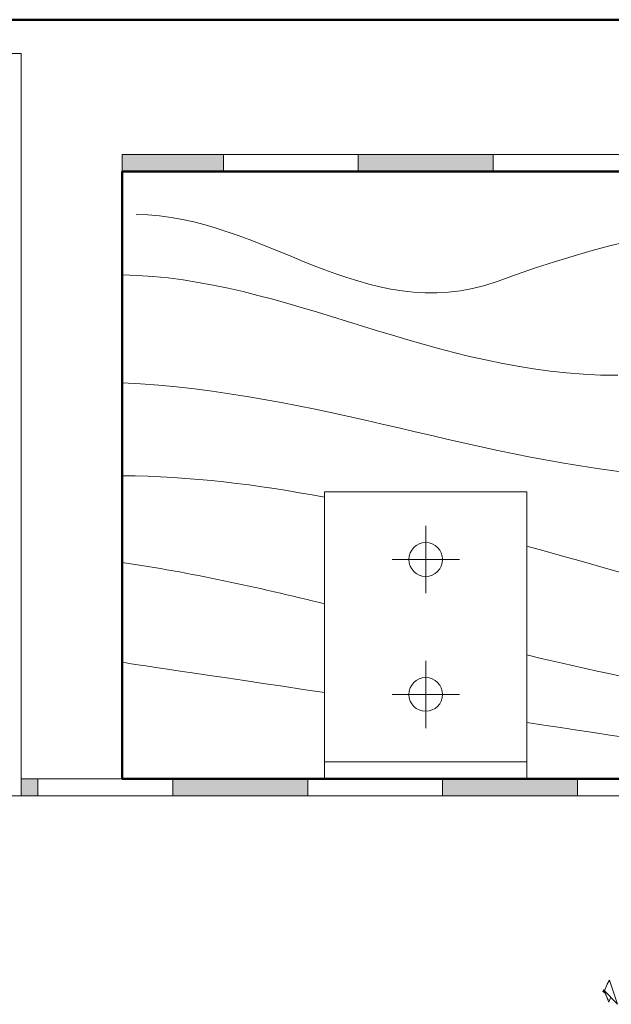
# Model space of a CAD drawing. Header units: millimetres. Extents: x 5545 to 136433, y -146986 to -36607.
# Tile 124 of 159: x 38492 to 38562, y -50566 to -50450. Entities that reach past the tile are written whole.
import ezdxf

# ---------------------------------------------------------------- set-up
doc = ezdxf.new("R2010")
doc.units = ezdxf.units.MM
doc.header["$LTSCALE"] = 8
for name, color, linetype, lineweight in [('_RIGIPS AKCESORIA', 7, 'Continuous', 5), ('Cieńka', 7, 'Continuous', 9), ('GRUBA', 74, 'Continuous', 50), ('Izolacja', 7, 'Continuous', 9), ('SZRAF', 21, 'Continuous', 9)]:
    doc.layers.add(name, color=color, linetype=linetype, lineweight=lineweight)

msp = doc.modelspace()

# ---------------------------------------------------------------- hatches: boundary and pattern name
at = {"layer": 'Izolacja'}
h = msp.add_hatch(color=250, dxfattribs=at)
h.dxf.hatch_style = 1
h.paths.add_polyline_path([(38547.74, -50465.527), (38531.74, -50465.527), (38531.74, -50467.527), (38547.74, -50467.527)])
h.paths.add_polyline_path([(38515.74, -50465.527), (38503.74, -50465.527), (38503.74, -50467.527), (38515.74, -50467.527)])
h.paths.add_polyline_path([(38575.74, -50465.527), (38563.74, -50465.527), (38563.74, -50467.527), (38575.74, -50467.527)])
h = msp.add_hatch(color=250, dxfattribs=at)
h.dxf.hatch_style = 1
h.paths.add_polyline_path([(38493.74, -50539.527), (38491.74, -50539.527), (38491.74, -50541.527), (38493.74, -50541.527)])
h.paths.add_polyline_path([(38525.74, -50539.527), (38509.74, -50539.527), (38509.74, -50541.527), (38525.74, -50541.527)])
h.paths.add_polyline_path([(38557.74, -50539.527), (38541.74, -50539.527), (38541.74, -50541.527), (38557.74, -50541.527)])
h.paths.add_polyline_path([(38575.74, -50539.527), (38573.74, -50539.527), (38573.74, -50541.527), (38575.74, -50541.527), (38575.74, -50541.527)])

# ---------------------------------------------------------------- linework, layer by layer
at = {"layer": '_RIGIPS AKCESORIA', "color": 250}
for p, q in [((38561.262, -50563.842), (38560.967, -50564.652)), ((38561.525, -50563.386), (38561.262, -50563.842)), ((38562.479, -50566.247), (38561.525, -50563.386)), ((38560.88, -50564.503), (38560.74, -50564.747)), ((38560.885, -50564.687), (38560.74, -50564.747)), ((38560.955, -50564.836), (38560.74, -50564.747)), ((38560.835, -50564.581), (38561.364, -50565.703)), ((38561.479, -50565.987), (38560.88, -50564.503)), ((38560.967, -50564.652), (38560.944, -50564.662)), ((38560.967, -50564.652), (38562.479, -50566.247)), ((38561.688, -50565.412), (38561.479, -50565.987))]:
    msp.add_line(p, q, dxfattribs=at)
at = {"layer": 'Cieńka', "color": 250}
for p, q in [((38459.74, -50453.532), (38491.74, -50453.532)), ((38491.74, -50453.532), (38491.74, -50541.527)), ((38527.74, -50505.517), (38551.74, -50505.517)), ((38527.74, -50537.517), (38527.74, -50505.517)), ((38551.74, -50505.517), (38551.74, -50537.517)), ((38539.74, -50509.517), (38539.74, -50517.517)), ((38543.74, -50513.517), (38535.74, -50513.517)), ((38539.74, -50525.517), (38539.74, -50533.517)), ((38543.74, -50529.517), (38535.74, -50529.517)), ((38527.74, -50537.517), (38527.74, -50539.517)), ((38551.74, -50537.517), (38527.74, -50537.517)), ((38551.74, -50537.517), (38527.74, -50537.517)), ((38551.74, -50539.517), (38551.74, -50537.517)), ((38527.74, -50539.517), (38551.74, -50539.517)), ((38491.74, -50541.527), (38459.74, -50541.527))]:
    msp.add_line(p, q, dxfattribs=at)
for centre in [(38539.74, -50513.517), (38539.74, -50529.517)]:
    msp.add_circle(centre, 2, dxfattribs=at)
at = {"layer": 'GRUBA', "color": 250}
for p, q in [((38575.74, -50449.532), (38459.74, -50449.532)), ((38503.74, -50467.527), (38779.74, -50467.527)), ((38503.74, -50539.527), (38503.74, -50467.527)), ((38779.74, -50539.527), (38503.74, -50539.527))]:
    msp.add_line(p, q, dxfattribs=at)
at = {"layer": 'Izolacja', "color": 250}
for p, q in [((38503.74, -50467.527), (38503.74, -50465.527)), ((38503.74, -50465.527), (38575.74, -50465.527)), ((38515.74, -50465.526), (38515.74, -50467.527)), ((38531.74, -50465.526), (38531.74, -50467.527)), ((38547.74, -50465.527), (38547.74, -50467.527)), ((38575.74, -50467.527), (38503.74, -50467.527)), ((38491.74, -50541.527), (38491.74, -50539.527)), ((38491.74, -50539.527), (38575.74, -50539.527)), ((38493.74, -50541.527), (38493.74, -50539.527)), ((38509.74, -50541.527), (38509.74, -50539.527)), ((38525.74, -50541.527), (38525.74, -50539.527)), ((38541.74, -50541.527), (38541.74, -50539.527)), ((38557.74, -50541.527), (38557.74, -50539.527)), ((38575.74, -50541.527), (38491.74, -50541.527))]:
    msp.add_line(p, q, dxfattribs=at)
at = {"layer": 'SZRAF', "color": 250}
for points, knots in [([(38548.226, -50480.575), (38548.226, -50480.575), (38596.636, -50462.322), (38639.49, -50478.987), (38692.662, -50475.813)], [0.2, 0.2, 0.2, 0.2, 0.20000001, 0.4, 0.4, 0.4, 0.4]), ([(38598.223, -50520.255), (38598.223, -50520.255), (38587.906, -50520.255), (38547.433, -50510.731), (38576.002, -50510.731)], [0.6, 0.6, 0.6, 0.6, 0.60000001, 1, 1, 1, 1])]:
    msp.add_open_spline(points, degree=3, knots=knots, dxfattribs=at)
for points in [[(38505.372, -50472.639), (38520.45, -50472.639), (38532.354, -50486.13), (38548.226, -50480.575)], [(38503.74, -50479.787), (38523.271, -50480.08), (38540.57, -50491.685), (38562.511, -50491.685)], [(38503.74, -50492.586), (38527.012, -50493.639), (38546.494, -50502.101), (38568.066, -50503.589)], [(38503.74, -50503.595), (38511.844, -50503.653), (38519.812, -50504.63), (38527.74, -50506.139)], [(38551.74, -50511.939), (38573.588, -50517.954), (38595.839, -50525.016), (38620.444, -50525.016)], [(38503.74, -50513.866), (38511.822, -50515.058), (38519.804, -50516.829), (38527.74, -50518.779)], [(38551.74, -50524.838), (38566.561, -50528.416), (38581.409, -50531.206), (38596.636, -50530.571)], [(38503.74, -50525.718), (38503.74, -50525.718), (38514.08, -50527.257), (38527.74, -50529.289)], [(38551.74, -50532.861), (38573.079, -50536.036), (38593.469, -50539.071), (38593.469, -50539.071)]]:
    msp.add_open_spline(points, degree=3, dxfattribs=at)

doc.saveas('drawing.dxf')
